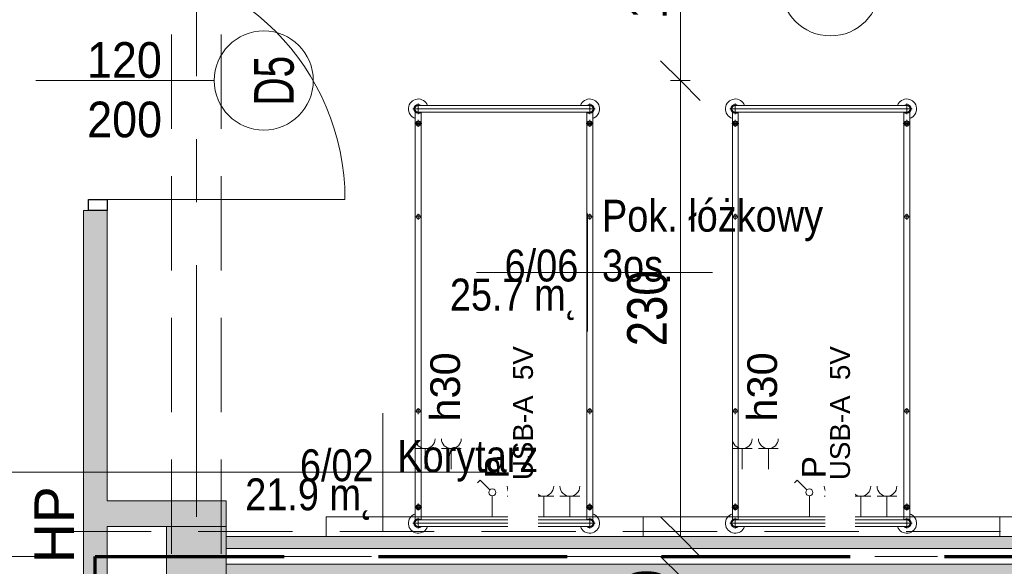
# Model space of a CAD drawing. Header units: centimetres. Extents: x -1631 to 1829, y -257 to 3158.
# Tile 119 of 129: x 498 to 995, y 1843 to 2119. Entities that reach past the tile are written whole.
import ezdxf

# ---------------------------------------------------------------- set-up
doc = ezdxf.new("R2010")
doc.units = ezdxf.units.CM
for name, pattern in [('Długa kreska', [142.875, 95.25, -47.625]), ('Oś', [222.25, 127, -31.75, 31.75, -31.75]), ('Ukryte', [71.438, 47.625, -23.813])]:
    doc.linetypes.add(name, pattern=pattern)
for name, color, linetype, lineweight in [('A-ANNO-DIMS', 211, 'Continuous', 13), ('A-ANNO-DIMS-100', 211, 'Continuous', 13), ('A-ANNO-NOTE', 131, 'Continuous', 9), ('A-AREA-IDEN', 2, 'Continuous', 13), ('A-DETL', 90, 'Continuous', 9), ('A-DETL-GENF', 92, 'Continuous', 9), ('A-DETL-HDLN', 90, 'Ukryte', 9), ('A-DETL-MEDM', 33, 'Continuous', 13), ('A-DOOR', 31, 'Continuous', 13), ('A-WALL', 113, 'Continuous', 13), ('G-ANNO-TEXT', 231, 'Continuous', 13), ('I-FURN', 30, 'Continuous', 9), ('Q-SPCQ', 91, 'Continuous', 9), ('S-COLS', 52, 'Continuous', 13), ('S-GRID', 1, 'Continuous', 13)]:
    doc.layers.add(name, color=color, linetype=linetype, lineweight=lineweight)
doc.layers.add('A-WALL-PATT', color=111, linetype='Continuous', lineweight=13, plot=False)
doc.styles.add('Arial', font='arial.ttf', dxfattribs={"width": 0.9, "height": 18})
doc.styles.add('Arial Narrow_5', font='ARIALN.TTF', dxfattribs={"height": 20})
doc.styles.add('Arial_1', font='arial.ttf', dxfattribs={"width": 0.7, "height": 20})
doc.styles.add('Arial_10', font='arial.ttf', dxfattribs={"height": 20})
doc.styles.add('Arial_11', font='arial.ttf', dxfattribs={"width": 0.85, "height": 23})
doc.styles.add('Arial_4', font='arial.ttf', dxfattribs={"height": 10})
doc.styles.add('Arial_5', font='arial.ttf', dxfattribs={"height": 12})
doc.styles.add('Arial_6', font='arial.ttf', dxfattribs={"height": 15})
doc.dimstyles.new('Diagonal_1_100__0__wewnętrzne', dxfattribs={"dimscale": 30.48, "dimtxt": 20.468619, "dimasz": 0.656168, "dimexe": 0.164042, "dimexo": 0.0625, "dimgap": 0.032808, "dimtad": 1, "dimdec": 0, "dimdsep": 46, "dimtxsty": 'Arial Narrow_5', "dimblk1": 'OBLIQUE', "dimblk2": 'OBLIQUE', "dimsah": 1, "dimcen": 0.09, "dimazin": 0, "dimtfac": 1, "dimtdec": 4, "dimtix": 1, "dimtmove": 0, "dimatfit": 3, "dimfxl": 0.164042, "dimfxlon": 1, "dimtvp": 1, "dimtolj": 1, "dimtzin": 0, "dimarcsym": 2})
doc.dimstyles.new('Diagonal_1_100__0__wewnętrzne_2', dxfattribs={"dimscale": 30.48, "dimtxt": 20.468619, "dimasz": 0.656168, "dimexe": 0.164042, "dimexo": 0.0625, "dimgap": 0.032808, "dimtad": 1, "dimdec": 0, "dimdsep": 46, "dimtxsty": 'Arial Narrow_5', "dimblk1": 'OBLIQUE', "dimblk2": 'OBLIQUE', "dimsah": 1, "dimcen": 0.09, "dimazin": 0, "dimtfac": 1, "dimtdec": 4, "dimtix": 1, "dimtmove": 2, "dimatfit": 3, "dimfxl": 0.164042, "dimfxlon": 1, "dimtvp": 1, "dimtolj": 1, "dimtzin": 0, "dimarcsym": 2})

# ---------------------------------------------------------------- blocks, each defined once
blk = doc.blocks.new('M_Concrete-Square-Column - 300 x 300mm-1795930-6_piętro IV __13_80 m_ - stan projektowany')
at = {"layer": 'S-COLS', "lineweight": 9}
blk.add_hatch(color=254, dxfattribs=at).paths.add_polyline_path([(15, -15), (15, 15), (-15, 15), (-15, -15)], flags=0)
for p, q in [((15, 15), (-15, 15)), ((-15, 15), (-15, -15)), ((15, -15), (15, 15)), ((-15, -15), (15, -15))]:
    blk.add_line(p, q, dxfattribs=at)
blk = doc.blocks.new('łóżko 195x90 typ FAMED _102039_ - łóżko 195x90 typ FAMED _102039_-832813-6_piętro IV __13_80 m_ - stan projektowany')
at = {"layer": 'I-FURN'}
for p, q in [((-45.98, 104.75), (45.97, 104.75)), ((-43.25, 102.02), (-43.25, 107.47)), ((-43.25, 106.45), (43.25, 106.45)), ((43.25, 102.02), (43.25, 107.47)), ((-44.75, 103.1), (-44.75, -102.61)), ((-43.25, 103.05), (43.25, 103.05)), ((-41.75, -102.55), (-41.75, 103.1)), ((41.75, -102.61), (41.75, 103.05)), ((44.75, 103.1), (44.75, -102.61)), ((-45, 96.6), (-41.5, 96.6)), ((-43.25, 94.85), (-43.25, 98.35)), ((45, 96.6), (41.5, 96.6)), ((43.25, 94.85), (43.25, 98.35)), ((-43.25, 49.69), (-43.25, 46.69)), ((43.25, 49.69), (43.25, 46.69)), ((-44.75, 48.19), (-41.75, 48.19)), ((44.75, 48.19), (41.75, 48.19)), ((-43.25, -48.31), (-43.25, -51.31)), ((43.25, -48.31), (43.25, -51.31)), ((-44.75, -49.81), (-41.75, -49.81)), ((44.75, -49.81), (41.75, -49.81)), ((-45, -96.93), (-41.5, -96.93)), ((-43.25, -95.18), (-43.25, -98.68)), ((45, -96.93), (41.5, -96.93)), ((43.25, -95.18), (43.25, -98.68)), ((45.97, -104.25), (-45.98, -104.25)), ((-43.25, -101.53), (-43.25, -106.98)), ((-43.25, -102.55), (43.25, -102.55)), ((43.25, -101.53), (43.25, -106.98)), ((-43.25, -105.95), (43.25, -105.95))]:
    blk.add_line(p, q, dxfattribs=at)
for centre, radius in [((-43.25, 96.6), 1.25), ((-43.25, 96.6), 0.8), ((43.25, 96.6), 1.25), ((43.25, 96.6), 0.8), ((-43.25, 48.19), 1), ((43.25, 48.19), 1), ((-43.25, -49.81), 1), ((43.25, -49.81), 1), ((-43.25, -96.93), 1.25), ((-43.25, -96.93), 0.8), ((43.25, -96.93), 1.25), ((43.25, -96.93), 0.8)]:
    blk.add_circle(centre, radius, dxfattribs=at)
for centre, radius, start, end in [((-43.25, 104.75), 5, 19.8769, 252.5424), ((43.25, 104.75), 5, 287.4576, 160.1231), ((-43.25, 104.75), 2.23, 49.8221, 312.3887), ((-43.25, 104.75), 1.93, 62.0207, 297.9793), ((-43.25, 104.75), 1.7, 90, 270), ((43.25, 104.75), 2.23, 229.8221, 130.1779), ((43.25, 104.75), 1.93, 242.0207, 117.9793), ((43.25, 104.75), 1.7, 270, 90), ((-43.25, -104.25), 5, 107.4576, 340.1231), ((-43.25, -104.25), 2.23, 49.8221, 310.1779), ((-43.25, -104.25), 1.93, 62.0207, 297.9793), ((-43.25, -104.25), 1.7, 90, 270), ((43.25, -104.25), 5, 199.8769, 72.5424), ((43.25, -104.25), 2.23, 229.8221, 130.1779), ((43.25, -104.25), 1.93, 242.0207, 117.9793), ((43.25, -104.25), 1.7, 270, 90)]:
    blk.add_arc(centre, radius, start, end, dxfattribs=at)
blk = doc.blocks.new('Panel Gazowo Oswietleniowy 2 - Type 1-2423792-6_piętro IV __13_80 m_ - stan projektowany')
at = {"layer": 'Q-SPCQ'}
for p, q in [((-112.5, 47.33), (-102.5, 47.33)), ((-107.5, 47.33), (-107.5, 37)), ((-99.33, 47.33), (-89.33, 47.33)), ((-94.33, 47.33), (-94.33, 37)), ((47.5, 47.33), (57.5, 47.33)), ((52.5, 47.33), (52.5, 37)), ((60.67, 47.33), (70.67, 47.33)), ((65.67, 47.33), (65.67, 37)), ((-79.82, 31.43), (-81.13, 30.12)), ((-74.88, 26.48), (-79.82, 31.43)), ((80.18, 31.43), (78.87, 30.12)), ((85.12, 26.48), (80.18, 31.43)), ((-73.64, 13), (-73.64, 23.5)), ((-66.13, 23.33), (-56.13, 23.33)), ((-61.13, 23.33), (-61.13, 13)), ((-52.67, 23.33), (-42.67, 23.33)), ((-47.67, 23.33), (-47.67, 13)), ((-39.5, 23.33), (-29.5, 23.33)), ((-34.5, 23.33), (-34.5, 13)), ((86.36, 13), (86.36, 23.5)), ((93.87, 23.33), (103.87, 23.33)), ((98.87, 23.33), (98.87, 13)), ((107.33, 23.33), (117.33, 23.33)), ((112.33, 23.33), (112.33, 13)), ((120.5, 23.33), (130.5, 23.33)), ((125.5, 23.33), (125.5, 13)), ((-157.5, 3), (-157.5, 13)), ((-157.5, 13), (182.5, 13)), ((182.5, 13), (182.5, 3))]:
    blk.add_line(p, q, dxfattribs=at)
for centre in [(-73.64, 25.25), (86.36, 25.25)]:
    blk.add_circle(centre, 1.75, dxfattribs=at)
for centre, end in [((-107.5, 52.33), 0), ((-94.33, 52.33), 0), ((52.5, 52.33), 0), ((65.67, 52.33), 0), ((-61.13, 28.33), 360), ((-47.67, 28.33), 360), ((-34.5, 28.33), 360), ((98.87, 28.33), 360), ((112.33, 28.33), 360), ((125.5, 28.33), 360)]:
    blk.add_arc(centre, 5, 180, end, dxfattribs=at)
blk = doc.blocks.new('DRZWI 1S - automatyczna etykieta - Drzwi 120-2381684-6_piętro IV __13_80 m_ - stan projektowany')
at = {"layer": 'A-DETL-GENF'}
for p, q in [((-65.5, 6), (-65.5, -3.5)), ((-60, 6), (-65.5, 6)), ((-60, -3.5), (-60, 6)), ((65.5, 6), (60, 6)), ((60, 6), (60, -3.5)), ((65.5, -3.5), (65.5, 6)), ((-65.5, -3.5), (-60, -3.5)), ((60, -3.5), (65.5, -3.5))]:
    blk.add_line(p, q, dxfattribs=at)
at = {"layer": 'A-DETL-MEDM', "lineweight": 25}
for p, q in [((-60, 6), (-65.5, 6)), ((-65.5, 6), (-65.5, -3.5)), ((-60, -3.5), (-60, 6)), ((60, -3.5), (60, 6)), ((60, 6), (65.5, 6)), ((65.5, 6), (65.5, -3.5)), ((-65.5, -3.5), (-60, -3.5)), ((65.5, -3.5), (60, -3.5))]:
    blk.add_line(p, q, dxfattribs=at)
at = {"layer": 'A-DOOR'}
blk.add_line((60, 6), (60, 126), dxfattribs=at)
blk.add_arc((60, 6), 120, 90, 180, dxfattribs=at)
blk = doc.blocks.new('DIMBLOCK56-6_piętro IV __13_80 m_ - stan projektowany')
at = {"layer": 'A-ANNO-DIMS-100', "transparency": 16777216}
for p, q in [((831.65, 1838.33), (821.65, 1848.33)), ((826.65, 1838.33), (836.65, 1838.33)), ((831.65, 1838.33), (826.65, 1838.33)), ((831.65, 1819.83), (831.65, 1838.33)), ((831.65, 1838.33), (841.65, 1828.33)), ((831.65, 1819.83), (821.65, 1829.83)), ((826.65, 1819.83), (836.65, 1819.83)), ((831.65, 1819.83), (826.65, 1819.83)), ((831.65, 1819.83), (841.65, 1809.83))]:
    blk.add_line(p, q, dxfattribs=at)
at = {"layer": 'A-ANNO-DIMS-100', "color": 0, "transparency": 16777216, "insert": (804.8, 1816.4), "char_height": 20, "width": 30.4105, "attachment_point": 1, "rotation": 90, "line_spacing_factor": 0.974696, "style": 'Arial Narrow_5'}
blk.add_mtext('19', dxfattribs=at)
blk = doc.blocks.new('_Oblique')
at = {"color": 0, "linetype": 'ByBlock', "lineweight": -2}
blk.add_line((-0.5, -0.5), (0.5, 0.5), dxfattribs=at)
blk = doc.blocks.new('DIMBLOCK166-6_piętro IV __13_80 m_ - stan projektowany')
at = {"layer": 'A-ANNO-DIMS-100', "transparency": 16777216}
for p, q in [((831.65, 2088.33), (821.65, 2098.33)), ((826.65, 2088.33), (836.65, 2088.33)), ((831.65, 2088.33), (826.65, 2088.33)), ((831.65, 1858.33), (831.65, 2088.33)), ((831.65, 2088.33), (841.65, 2078.33)), ((831.65, 1858.33), (821.65, 1868.33)), ((826.65, 1858.33), (836.65, 1858.33)), ((831.65, 1858.33), (826.65, 1858.33)), ((831.65, 1858.33), (841.65, 1848.33))]:
    blk.add_line(p, q, dxfattribs=at)
at = {"layer": 'A-ANNO-DIMS-100', "color": 0, "transparency": 16777216, "insert": (804.8, 1954.32), "char_height": 20, "width": 45.6158, "attachment_point": 1, "rotation": 90, "line_spacing_factor": 0.974696, "style": 'Arial Narrow_5'}
blk.add_mtext('230', dxfattribs=at)
blk = doc.blocks.new('DIMBLOCK167-6_piętro IV __13_80 m_ - stan projektowany')
at = {"layer": 'A-ANNO-DIMS-100', "transparency": 16777216}
for p, q in [((831.65, 2213.33), (821.65, 2223.33)), ((826.65, 2213.33), (836.65, 2213.33)), ((831.65, 2213.33), (826.65, 2213.33)), ((831.65, 2088.33), (831.65, 2213.33)), ((831.65, 2213.33), (841.65, 2203.33)), ((831.65, 2088.33), (821.65, 2098.33)), ((826.65, 2088.33), (836.65, 2088.33)), ((831.65, 2088.33), (826.65, 2088.33)), ((831.65, 2088.33), (841.65, 2078.33))]:
    blk.add_line(p, q, dxfattribs=at)
at = {"layer": 'A-ANNO-DIMS-100', "color": 0, "transparency": 16777216, "insert": (804.8, 2119.3), "char_height": 20, "width": 45.6158, "attachment_point": 1, "rotation": 90, "line_spacing_factor": 0.974696, "style": 'Arial Narrow_5'}
blk.add_mtext('125', dxfattribs=at)
blk = doc.blocks.new('METKA_POMIESZCZENIA2 - Rozbudowana - bez ramki-2396678-6_piętro IV __13_80 m_ - stan projektowany')
at = {"layer": 'A-AREA-IDEN'}
for p, q in [((0, 0.425), (0, 0)), ((0.0976, 0), (-0.8, 0)), ((-0.8, 0), (0.9, 0)), ((0, 0), (0, -0.425))]:
    blk.add_line(p, q, dxfattribs=at)
blk = doc.blocks.new('METKA_POMIESZCZENIA2 - Rozbudowana krótka - bez ramki-2403173-6_piętro IV __13_80 m_ - stan projektowany')
at = {"layer": 'A-AREA-IDEN'}
for p, q in [((0, 0.425), (0, 0)), ((0.0976, 0), (-0.8, 0)), ((-0.8, 0), (0.8, 0)), ((0, 0), (0, -0.425))]:
    blk.add_line(p, q, dxfattribs=at)

msp = doc.modelspace()

# ---------------------------------------------------------------- hatches: boundary and pattern name
at = {"layer": 'A-WALL-PATT'}
h = msp.add_hatch(color=9, dxfattribs=at)
h.paths.add_polyline_path([(542.38, 132.33), (542.38, 139.33), (530.38, 139.33), (530.38, 132.33)], flags=0)
h.paths.add_polyline_path([(542.38, 250.33), (542.38, 465.83), (530.38, 465.83), (530.38, 250.33)], flags=0)
h.paths.add_polyline_path([(530.38, 657.83), (542.38, 657.83), (542.38, 660.33), (530.38, 660.33)], flags=0)
h.paths.add_polyline_path([(530.38, 781.33), (542.38, 781.33), (542.38, 1102.83), (530.38, 1102.83), (530.38, 788.28)], flags=0)
h.paths.add_polyline_path([(530.38, 1312.83), (542.38, 1312.83), (542.38, 1431.33), (530.38, 1431.33)], flags=0)
h.paths.add_polyline_path([(530.38, 1633.83), (542.38, 1633.83), (542.38, 2022.83), (530.38, 2022.83), (530.38, 1665.12)], flags=0)
h.paths.add_polyline_path([(542.38, 2173.83), (542.38, 2458.83), (530.38, 2458.83), (530.38, 2173.83)], flags=0)
h.paths.add_polyline_path([(530.38, 2593.83), (542.38, 2593.83), (542.38, 2824.33), (530.38, 2824.33), (530.38, 2634.27)], flags=0)
for points in [[(602.38, 1863.33), (602.38, 1876.33), (542.38, 1876.33), (542.38, 1863.33), (572.38, 1863.33)], [(1172.38, 1838.33), (1172.38, 1844.33), (602.38, 1844.33), (602.38, 1838.33), (1100.2, 1838.33)]]:
    msp.add_hatch(color=9, dxfattribs=at).paths.add_polyline_path(points, flags=0)
h = msp.add_hatch(color=9, dxfattribs=at)
h.paths.add_polyline_path([(1172.38, 1852.33), (1172.38, 1858.33), (602.38, 1858.33), (602.38, 1852.33), (1100.2, 1852.33)], flags=0)
h.paths.add_polyline_path([(1203.38, 1852.33), (1203.38, 1858.33), (1202.38, 1858.33), (1202.38, 1852.33)], flags=0)

# ---------------------------------------------------------------- linework, layer by layer
at = {"layer": 'A-ANNO-NOTE', "lineweight": 13}
msp.add_line((506.38, 2088.33), (596.38, 2088.33), dxfattribs=at)
msp.add_line((506.38, 2088.33), (596.38, 2088.33), dxfattribs=at)
for centre in [(907.38, 2135.83), (621.38, 2088.33)]:
    msp.add_circle(centre, 25, dxfattribs=at)
at = {"layer": 'A-AREA-IDEN'}
msp.add_lwpolyline([(681.5, 1890.73), (470.01, 1890.73)], dxfattribs=at)
at = {"layer": 'A-DETL', "linetype": 'Długa kreska', "lineweight": 70}
for p, q in [((536.38, 1678), (536.38, 1848.33)), ((536.38, 1848.33), (1232.38, 1848.33))]:
    msp.add_line(p, q, dxfattribs=at)
at = {"layer": 'A-DETL-HDLN'}
for p, q in [((574.88, 420.83), (574.88, 2793.33)), ((599.88, 420.83), (599.88, 2793.33))]:
    msp.add_line(p, q, dxfattribs=at)
at = {"layer": 'A-WALL', "lineweight": 9}
for p, q in [((532.88, 2022.83), (530.38, 2022.83)), ((530.38, 2022.83), (530.38, 1680.33)), ((542.38, 1876.33), (542.38, 2022.83)), ((602.38, 1876.33), (542.38, 1876.33)), ((602.38, 1863.33), (602.38, 1876.33)), ((542.38, 1833.33), (542.38, 1863.33)), ((542.38, 1863.33), (572.38, 1863.33)), ((1172.38, 1858.33), (602.38, 1858.33)), ((602.38, 1852.33), (1172.38, 1852.33)), ((1172.38, 1844.33), (602.38, 1844.33))]:
    msp.add_line(p, q, dxfattribs=at)
at = {"layer": 'S-GRID', "linetype": 'Oś'}
for p, q in [((587.38, 2884.27), (587.38, 27.13)), ((1342.46, 1848.33), (-1368.76, 1848.33))]:
    msp.add_line(p, q, dxfattribs=at)

# ---------------------------------------------------------------- block references
at = {"layer": 'A-DOOR', "rotation": 269.9999999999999}
msp.add_blockref('DRZWI 1S - automatyczna etykieta - Drzwi 120-2381684-6_piętro IV __13_80 m_ - stan projektowany', (536.38, 2088.33), dxfattribs=at)
at = {"layer": 'I-FURN', "rotation": 180}
for p in [(742.63, 1969.77), (902.63, 1969.77)]:
    msp.add_blockref('łóżko 195x90 typ FAMED _102039_ - łóżko 195x90 typ FAMED _102039_-832813-6_piętro IV __13_80 m_ - stan projektowany', p, dxfattribs=at)
at = {"layer": 'Q-SPCQ'}
for p in [(810.38, 1855.33), (970.38, 1855.33)]:
    msp.add_blockref('Panel Gazowo Oswietleniowy 2 - Type 1-2423792-6_piętro IV __13_80 m_ - stan projektowany', p, dxfattribs=at)
at = {"layer": 'S-COLS', "lineweight": 9}
msp.add_blockref('M_Concrete-Square-Column - 300 x 300mm-1795930-6_piętro IV __13_80 m_ - stan projektowany', (587.38, 1848.33), dxfattribs=at)

# ---------------------------------------------------------------- texts
at = {"layer": 'A-ANNO-NOTE', "lineweight": 211, "char_height": 18, "width": 38.07, "attachment_point": 5, "line_spacing_factor": 0.936439, "style": 'Arial'}
for s, insert in [('\\pxqc,t6.35,12.7,19.05,25.4,31.75,38.1,44.45,50.8,57.15,63.5,69.85,76.2,82.55,88.9,95.25,101.6,107.95,114.3,120.65,127,133.35,139.7,146.05,152.4,158.75,165.1,171.45,177.8,184.15,190.5,196.85,203.2;{120}', (551.07, 2098.56)), ('\\pxqc,t6.35,12.7,19.05,25.4,31.75,38.1,44.45,50.8,57.15,63.5,69.85,76.2,82.55,88.9,95.25,101.6,107.95,114.3,120.65,127,133.35,139.7,146.05,152.4,158.75,165.1,171.45,177.8,184.15,190.5,196.85,203.2;{200}', (551.16, 2068.56))]:
    msp.add_mtext(s, dxfattribs=dict(at, insert=insert))
at = {"layer": 'A-ANNO-NOTE', "lineweight": 211, "insert": (626.67, 2088.26), "char_height": 20, "width": 25.97, "attachment_point": 5, "rotation": 90, "line_spacing_factor": 0.936439, "style": 'Arial_1'}
msp.add_mtext('\\pxqc,t4.445,8.89,13.335,17.78,22.225,26.67,31.115,35.56,40.005,44.45,48.895,53.34,57.785,62.23,66.675,71.12,75.565,80.01,84.455,88.9,93.345,97.79,102.235,106.68,111.125,115.57,120.015,124.46,128.905,133.35,137.795,142.24;{D5}', dxfattribs=at)
at = {"layer": 'A-AREA-IDEN', "char_height": 16.1, "line_spacing_factor": 0.936439, "style": 'Arial_11'}
for s, insert, width, attachment_point in [('\\pt84.99995,169.9999,255.00008,340.00003,424.99998,509.99993,595.00011,680.00006,765.00001,849.99996,934.99991,1020.00009,1105.00004,1189.99999,1274.99994,1359.99989,1445.00007,1530.00002,1614.99997,1699.99992,1785.0001,1870.00005,1955,2039.99995,2124.9999,2210.00008,2295.00003,2379.99998,2464.99993,2550.00011,2635.00006,2720.00001;Pok. łóżkowy\\P3os.', (792.09, 1986.74), 109.837, 7), ('\\pxqr,t3.69565,7.3913,11.08696,14.78261,18.47826,22.17391,25.86957,29.56522,33.26087,36.95652,40.65217,44.34783,48.04348,51.73913,55.43478,59.13043,62.82609,66.52174,70.21739,73.91304,77.6087,81.30435,85,88.69565,92.3913,96.08696,99.78261,103.47826,107.17391,110.86957,114.56522,118.26087;{6/06}', (780.13, 1986.74), 37.009, 9), ('\\pxqr,t3.69565,7.3913,11.08696,14.78261,18.47826,22.17391,25.86957,29.56522,33.26087,36.95652,40.65217,44.34783,48.04348,51.73913,55.43478,59.13043,62.82609,66.52174,70.21739,73.91304,77.6087,81.30435,85,88.69565,92.3913,96.08696,99.78261,103.47826,107.17391,110.86957,114.56522,118.26087;{6/02}', (676.84, 1885.99), 37.009, 9), ('\\pt84.99995,169.9999,255.00008,340.00003,424.99998,509.99993,595.00011,680.00006,765.00001,849.99996,934.99991,1020.00009,1105.00004,1189.99999,1274.99994,1359.99989,1445.00007,1530.00002,1614.99997,1699.99992,1785.0001,1870.00005,1955,2039.99995,2124.9999,2210.00008,2295.00003,2379.99998,2464.99993,2550.00011,2635.00006,2720.00001;21.9 m˛', (676.84, 1887.66), 64.141, 3)]:
    msp.add_mtext(s, dxfattribs=dict(at, insert=insert, width=width, attachment_point=attachment_point))
at = {"layer": 'G-ANNO-TEXT', "color": 7, "insert": (505.67, 1844.89), "char_height": 20, "width": 40.804, "attachment_point": 1, "rotation": 90, "line_spacing_factor": 0.936439, "style": 'Arial_10'}
msp.add_mtext('\\pxt6.35,12.7,19.05,25.4,31.75,38.1,44.45,50.8,57.15,63.5,69.85,76.2,82.55,88.9,95.25,101.6,107.95,114.3,120.65,127,133.35,139.7,146.05,152.4,158.75,165.1,171.45,177.8,184.15,190.5,196.85,203.2;{HP}', dxfattribs=at)

# ---------------------------------------------------------------- dimensions: what is measured, and where the dimension line sits
at = {"layer": 'A-ANNO-DIMS'}
dim = msp.add_linear_dim(base=(831.65, 2213.33), p1=(826.65, 2088.33), p2=(826.65, 2213.33), angle=90, dimstyle='Diagonal_1_100__0__wewnętrzne_2', override={"dimpost": '<>', "dimfxl": 125}, dxfattribs=at)
dim.commit()
dim.dimension.update_dxf_attribs({"geometry": 'DIMBLOCK167-6_piętro IV __13_80 m_ - stan projektowany', "text_midpoint": (818.14, 2142.11), "dimtype": 160, "text_rotation": 90})
for base, p1, p2, override, picture, middle in [((831.65, 2088.33), (826.65, 1858.33), (826.65, 2088.33), {"dimpost": '<>', "dimfxl": 230}, 'DIMBLOCK166-6_piętro IV __13_80 m_ - stan projektowany', (820.44, 1973.33)), ((831.65060747, 1838.32555458), (826.65060747, 1819.82555458), (826.65060747, 1838.32555458), {"dimpost": '<>', "dimfxl": 18.5}, 'DIMBLOCK56-6_piętro IV __13_80 m_ - stan projektowany', (820.43914765, 1829.07555458))]:
    dim = msp.add_linear_dim(base=base, p1=p1, p2=p2, angle=90, dimstyle='Diagonal_1_100__0__wewnętrzne', override=override, dxfattribs=at)
    dim.commit()
    dim.dimension.update_dxf_attribs({"geometry": picture, "text_midpoint": middle})

# ---------------------------------------------------------------- next in the draw order: texts
at = {"layer": 'A-ANNO-NOTE', "lineweight": 13, "rotation": 90, "line_spacing_factor": 0.936439, "bg_fill": 3, "box_fill_scale": 1.25, "bg_fill_color": 256, "bg_fill_true_color": 13158600, "bg_fill_transparency": 0}
for s, insert, char_height, width, attachment_point, style in [('\\pxqc,t12.7,25.4,38.1,50.8,63.5,76.2,88.9,101.6,114.3,127,139.7,152.4,165.1,177.8,190.5,203.2,215.9,228.6,241.3,254,266.7,279.4,292.1,304.8,317.5,330.2,342.9,355.6,368.3,381,393.7,406.4;{USB-A  5V}', (752.3, 1920.56), 10, 113.1, 5, 'Arial_4'), ('\\pxqc,t12.7,25.4,38.1,50.8,63.5,76.2,88.9,101.6,114.3,127,139.7,152.4,165.1,177.8,190.5,203.2,215.9,228.6,241.3,254,266.7,279.4,292.1,304.8,317.5,330.2,342.9,355.6,368.3,381,393.7,406.4;{USB-A  5V}', (912.3, 1920.56), 10, 113.1, 5, 'Arial_4'), ('\\pxt8.46667,16.93333,25.4,33.86667,42.33333,50.8,59.26667,67.73333,76.2,84.66667,93.13333,101.6,110.06667,118.53333,127,135.46667,143.93333,152.4,160.86667,169.33333,177.8,186.26667,194.73333,203.2,211.66667,220.13333,228.6,237.06667,245.53333,254,262.46667,270.93333;{h30}', (705.44, 1916.27), 15, 36.764, 1, 'Arial_6'), ('\\pxt8.46667,16.93333,25.4,33.86667,42.33333,50.8,59.26667,67.73333,76.2,84.66667,93.13333,101.6,110.06667,118.53333,127,135.46667,143.93333,152.4,160.86667,169.33333,177.8,186.26667,194.73333,203.2,211.66667,220.13333,228.6,237.06667,245.53333,254,262.46667,270.93333;{h30}', (865.44, 1916.27), 15, 36.764, 1, 'Arial_6')]:
    msp.add_mtext(s, dxfattribs=dict(at, insert=insert, char_height=char_height, width=width, attachment_point=attachment_point, style=style))

# ---------------------------------------------------------------- next in the draw order: block references
at = {"layer": 'A-AREA-IDEN', "xscale": 69.99999999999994, "yscale": 69.99999999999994, "zscale": 69.99999999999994}
for name, p in [('METKA_POMIESZCZENIA2 - Rozbudowana - bez ramki-2396678-6_piętro IV __13_80 m_ - stan projektowany', (784.79, 1991.48)), ('METKA_POMIESZCZENIA2 - Rozbudowana krótka - bez ramki-2403173-6_piętro IV __13_80 m_ - stan projektowany', (681.5, 1890.73))]:
    msp.add_blockref(name, p, dxfattribs=at)

# ---------------------------------------------------------------- next in the draw order: texts
at = {"layer": 'A-ANNO-NOTE', "lineweight": 13, "insert": (865.44, 1916.27), "char_height": 15, "width": 36.764, "attachment_point": 1, "rotation": 90, "line_spacing_factor": 0.936439, "style": 'Arial_6', "bg_fill": 3, "box_fill_scale": 1.25, "bg_fill_color": 256, "bg_fill_true_color": 13158600, "bg_fill_transparency": 0}
msp.add_mtext('\\pxt8.46667,16.93333,25.4,33.86667,42.33333,50.8,59.26667,67.73333,76.2,84.66667,93.13333,101.6,110.06667,118.53333,127,135.46667,143.93333,152.4,160.86667,169.33333,177.8,186.26667,194.73333,203.2,211.66667,220.13333,228.6,237.06667,245.53333,254,262.46667,270.93333;{h30}', dxfattribs=at)
at = {"layer": 'A-ANNO-NOTE', "lineweight": 13, "char_height": 12, "width": 12.019, "attachment_point": 5, "rotation": 90, "line_spacing_factor": 0.936439, "style": 'Arial_5'}
for insert in [(738.98, 1893.32), (898.98, 1893.32)]:
    msp.add_mtext('\\pxqc,t10.58333,21.16667,31.75,42.33333,52.91667,63.5,74.08333,84.66667,95.25,105.83333,116.41667,127,137.58333,148.16667,158.75,169.33333,179.91667,190.5,201.08333,211.66667,222.25,232.83333,243.41667,254,264.58333,275.16667,285.75,296.33333,306.91667,317.5,328.08333,338.66667;{P}', dxfattribs=dict(at, insert=insert))
at = {"layer": 'A-AREA-IDEN', "char_height": 16.1, "line_spacing_factor": 0.936439, "style": 'Arial_11'}
for s, insert, width, attachment_point in [('\\pt84.99995,169.9999,255.00008,340.00003,424.99998,509.99993,595.00011,680.00006,765.00001,849.99996,934.99991,1020.00009,1105.00004,1189.99999,1274.99994,1359.99989,1445.00007,1530.00002,1614.99997,1699.99992,1785.0001,1870.00005,1955,2039.99995,2124.9999,2210.00008,2295.00003,2379.99998,2464.99993,2550.00011,2635.00006,2720.00001;25.7 m˛', (780.13, 1988.41), 64.141, 3), ('\\pxt3.69565,7.3913,11.08696,14.78261,18.47826,22.17391,25.86957,29.56522,33.26087,36.95652,40.65217,44.34783,48.04348,51.73913,55.43478,59.13043,62.82609,66.52174,70.21739,73.91304,77.6087,81.30435,85,88.69565,92.3913,96.08696,99.78261,103.47826,107.17391,110.86957,114.56522,118.26087;{Korytarz}', (688.8, 1885.99), 70.448, 7)]:
    msp.add_mtext(s, dxfattribs=dict(at, insert=insert, width=width, attachment_point=attachment_point))

# ---------------------------------------------------------------- next in the draw order: texts
at = {"layer": 'A-ANNO-NOTE', "lineweight": 13, "insert": (912.3, 1920.56), "char_height": 10, "width": 113.1, "attachment_point": 5, "rotation": 90, "line_spacing_factor": 0.936439, "style": 'Arial_4', "bg_fill": 3, "box_fill_scale": 1.25, "bg_fill_color": 256, "bg_fill_true_color": 13158600, "bg_fill_transparency": 0}
msp.add_mtext('\\pxqc,t12.7,25.4,38.1,50.8,63.5,76.2,88.9,101.6,114.3,127,139.7,152.4,165.1,177.8,190.5,203.2,215.9,228.6,241.3,254,266.7,279.4,292.1,304.8,317.5,330.2,342.9,355.6,368.3,381,393.7,406.4;{USB-A  5V}', dxfattribs=at)

# ---------------------------------------------------------------- next in the draw order: linework, layer by layer
at = {"layer": 'A-DETL-HDLN'}
msp.add_line((-1197.62, 1860.83), (1172.38, 1860.83), dxfattribs=at)

# ---------------------------------------------------------------- next in the draw order: texts
at = {"layer": 'A-ANNO-NOTE', "lineweight": 13, "insert": (898.98, 1893.32), "char_height": 12, "width": 12.019, "attachment_point": 5, "rotation": 90, "line_spacing_factor": 0.936439, "style": 'Arial_5'}
msp.add_mtext('\\pxqc,t10.58333,21.16667,31.75,42.33333,52.91667,63.5,74.08333,84.66667,95.25,105.83333,116.41667,127,137.58333,148.16667,158.75,169.33333,179.91667,190.5,201.08333,211.66667,222.25,232.83333,243.41667,254,264.58333,275.16667,285.75,296.33333,306.91667,317.5,328.08333,338.66667;{P}', dxfattribs=at)

doc.saveas('drawing.dxf')
